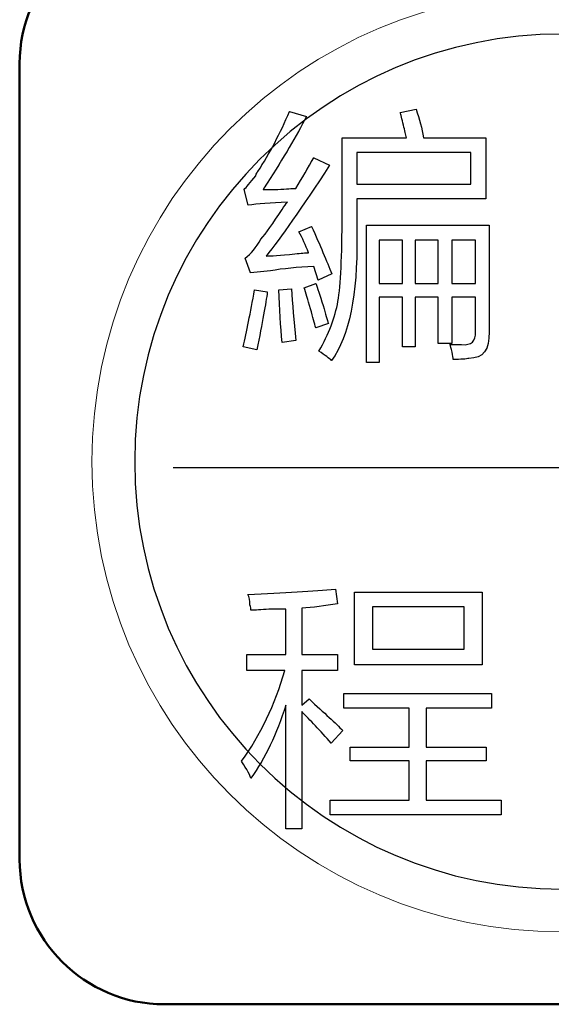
# Model space of a CAD drawing. Header units: millimetres. Extents: x 6964 to 8548, y -230 to 508.
# Tile 115 of 137: x 7293.51 to 7300.86, y 382.45 to 396.06. Entities that reach past the tile are written whole.
import ezdxf

# ---------------------------------------------------------------- set-up
doc = ezdxf.new("R2010")
doc.units = ezdxf.units.MM
doc.header["$LTSCALE"] = 3
doc.layers.add('layer 1', color=7, linetype='Continuous')

msp = doc.modelspace()

# ---------------------------------------------------------------- linework, layer by layer
at = {"layer": 'layer 1', "lineweight": 50}
for points in [[(7293.508, 395.45), (7293.508, 396.55), (7294.408, 397.45), (7295.508, 397.45)], [(7293.508, 384.45), (7293.508, 384.45), (7293.508, 395.45), (7293.508, 395.45)], [(7295.508, 382.45), (7294.408, 382.45), (7293.508, 383.35), (7293.508, 384.45)], [(7306.508, 382.45), (7306.508, 382.45), (7295.508, 382.45), (7295.508, 382.45)]]:
    msp.add_open_spline(points, degree=3, dxfattribs=at)
at = {"layer": 'layer 1', "lineweight": 9}
msp.add_open_spline([(7307.508, 389.95), (7307.508, 393.54), (7304.598, 396.45), (7301.008, 396.45), (7301.008, 396.45), (7297.419, 396.45), (7294.508, 393.54), (7294.508, 389.95), (7294.508, 389.95), (7294.508, 386.36), (7297.419, 383.45), (7301.008, 383.45)], degree=3, knots=[0, 0, 0, 0, 0.2, 0.2, 0.2, 0.2, 0.4, 0.4, 0.4, 0.4, 0.6, 0.6, 0.6, 0.6], dxfattribs=at)
at = {"layer": 'layer 1', "lineweight": 25}
for points, knots in [([(7306.918, 389.95), (7306.918, 393.213), (7304.272, 395.859), (7301.009, 395.859), (7301.009, 395.859), (7297.745, 395.859), (7295.099, 393.213), (7295.099, 389.95)], [0, 0, 0, 0, 0.2, 0.2, 0.2, 0.2, 0.4, 0.4, 0.4, 0.4]), ([(7295.099, 389.95), (7295.099, 386.686), (7297.745, 384.041), (7301.008, 384.041), (7301.008, 384.041), (7304.272, 384.041), (7306.918, 386.686), (7306.918, 389.95)], [0.4, 0.4, 0.4, 0.4, 0.6, 0.6, 0.6, 0.6, 1, 1, 1, 1])]:
    msp.add_open_spline(points, degree=3, knots=knots, dxfattribs=at)
at = {"layer": 'layer 1', "lineweight": 9}
for points in [[(7296.801, 393.959), (7296.966, 394.211), (7297.112, 394.489), (7297.238, 394.79)], [(7297.238, 394.79), (7297.238, 394.79), (7297.472, 394.717), (7297.472, 394.717)], [(7298.769, 394.776), (7298.769, 394.776), (7298.988, 394.82), (7298.988, 394.82)], [(7298.813, 394.601), (7298.794, 394.688), (7298.779, 394.747), (7298.769, 394.776)], [(7298.988, 394.82), (7299.037, 394.683), (7299.071, 394.552), (7299.09, 394.426)], [(7297.472, 394.717), (7297.336, 394.454), (7297.156, 394.148), (7296.932, 393.798)], [(7298.857, 394.426), (7298.847, 394.465), (7298.833, 394.523), (7298.813, 394.601)], [(7297.966, 393.36), (7297.966, 393.36), (7297.966, 394.426), (7297.966, 394.426)], [(7297.966, 394.426), (7297.966, 394.426), (7298.857, 394.426), (7298.857, 394.426)], [(7299.09, 394.426), (7299.09, 394.426), (7299.952, 394.426), (7299.952, 394.426)], [(7299.952, 394.426), (7299.952, 394.426), (7299.952, 393.579), (7299.952, 393.579)], [(7298.17, 394.221), (7298.17, 394.221), (7298.17, 393.783), (7298.17, 393.783)], [(7299.748, 394.221), (7299.748, 394.221), (7298.17, 394.221), (7298.17, 394.221)], [(7299.748, 393.783), (7299.748, 393.783), (7299.748, 394.221), (7299.748, 394.221)], [(7297.326, 393.725), (7297.413, 393.871), (7297.496, 394.012), (7297.574, 394.148)], [(7297.574, 394.148), (7297.574, 394.148), (7297.793, 394.046), (7297.793, 394.046)], [(7296.772, 393.9), (7296.782, 393.929), (7296.791, 393.949), (7296.801, 393.959)], [(7297.793, 394.046), (7297.404, 393.453), (7297.112, 393.034), (7296.917, 392.791)], [(7296.611, 393.71), (7296.64, 393.74), (7296.694, 393.803), (7296.772, 393.9)], [(7296.932, 393.798), (7296.903, 393.759), (7296.884, 393.73), (7296.874, 393.71)], [(7296.669, 393.492), (7296.669, 393.492), (7296.611, 393.71), (7296.611, 393.71)], [(7296.874, 393.71), (7296.912, 393.71), (7296.981, 393.71), (7297.078, 393.71)], [(7297.078, 393.71), (7297.195, 393.72), (7297.277, 393.725), (7297.326, 393.725)], [(7298.17, 393.783), (7298.17, 393.783), (7299.748, 393.783), (7299.748, 393.783)], [(7297.209, 393.535), (7296.976, 393.525), (7296.796, 393.511), (7296.669, 393.492)], [(7297.136, 393.433), (7297.166, 393.482), (7297.19, 393.516), (7297.209, 393.535)], [(7299.952, 393.579), (7299.952, 393.579), (7298.17, 393.579), (7298.17, 393.579)], [(7298.17, 393.579), (7298.17, 393.579), (7298.17, 393.098), (7298.17, 393.098)], [(7296.844, 393.025), (7296.912, 393.103), (7297.01, 393.238), (7297.136, 393.433)], [(7297.908, 392.164), (7297.947, 392.387), (7297.966, 392.787), (7297.966, 393.36)], [(7297.37, 393.127), (7297.37, 393.127), (7297.545, 393.2), (7297.545, 393.2)], [(7297.501, 392.835), (7297.462, 392.942), (7297.418, 393.039), (7297.37, 393.127)], [(7297.545, 393.2), (7297.662, 392.937), (7297.754, 392.718), (7297.822, 392.543)], [(7298.302, 391.319), (7298.302, 391.319), (7298.302, 393.215), (7298.302, 393.215)], [(7298.302, 393.215), (7298.302, 393.215), (7299.997, 393.215), (7299.997, 393.215)], [(7299.997, 393.215), (7299.997, 393.215), (7299.997, 391.741), (7299.997, 391.741)], [(7296.626, 392.762), (7296.704, 392.82), (7296.777, 392.908), (7296.844, 393.025)], [(7298.17, 393.054), (7298.18, 392.256), (7298.063, 391.687), (7297.821, 391.347)], [(7298.17, 393.098), (7298.17, 393.088), (7298.17, 393.073), (7298.17, 393.054)], [(7298.477, 393.011), (7298.477, 393.011), (7298.477, 392.412), (7298.477, 392.412)], [(7298.799, 393.011), (7298.799, 393.011), (7298.477, 393.011), (7298.477, 393.011)], [(7298.799, 392.412), (7298.799, 392.412), (7298.799, 393.011), (7298.799, 393.011)], [(7298.974, 393.011), (7298.974, 393.011), (7298.974, 392.412), (7298.974, 392.412)], [(7299.296, 393.011), (7299.296, 393.011), (7298.974, 393.011), (7298.974, 393.011)], [(7299.296, 392.412), (7299.296, 392.412), (7299.296, 393.011), (7299.296, 393.011)], [(7299.808, 393.011), (7299.808, 393.011), (7299.485, 393.011), (7299.485, 393.011)], [(7299.485, 393.011), (7299.485, 393.011), (7299.485, 392.412), (7299.485, 392.412)], [(7299.808, 392.412), (7299.808, 392.412), (7299.808, 393.011), (7299.808, 393.011)], [(7296.699, 392.558), (7296.699, 392.558), (7296.626, 392.762), (7296.626, 392.762)], [(7296.917, 392.791), (7296.976, 392.791), (7297.107, 392.801), (7297.311, 392.82)], [(7297.311, 392.82), (7297.399, 392.83), (7297.462, 392.835), (7297.501, 392.835)], [(7296.976, 392.587), (7296.976, 392.587), (7296.699, 392.558), (7296.699, 392.558)], [(7297.574, 392.645), (7297.351, 392.636), (7297.151, 392.616), (7296.976, 392.587)], [(7297.633, 392.455), (7297.633, 392.455), (7297.574, 392.645), (7297.574, 392.645)], [(7297.822, 392.543), (7297.822, 392.543), (7297.633, 392.455), (7297.633, 392.455)], [(7296.597, 391.536), (7296.645, 391.741), (7296.699, 392.003), (7296.757, 392.325)], [(7296.757, 392.325), (7296.757, 392.325), (7296.932, 392.295), (7296.932, 392.295)], [(7296.932, 392.295), (7296.912, 392.14), (7296.864, 391.872), (7296.786, 391.493)], [(7297.093, 392.325), (7297.093, 392.325), (7297.268, 392.339), (7297.268, 392.339)], [(7297.136, 391.595), (7297.117, 391.818), (7297.102, 392.062), (7297.093, 392.325)], [(7297.268, 392.339), (7297.277, 392.135), (7297.297, 391.896), (7297.326, 391.624)], [(7297.443, 392.353), (7297.443, 392.353), (7297.603, 392.412), (7297.603, 392.412)], [(7297.53, 392.062), (7297.491, 392.188), (7297.462, 392.285), (7297.443, 392.353)], [(7297.603, 392.412), (7297.623, 392.353), (7297.657, 392.251), (7297.705, 392.105)], [(7298.477, 392.412), (7298.477, 392.412), (7298.799, 392.412), (7298.799, 392.412)], [(7298.974, 392.412), (7298.974, 392.412), (7299.296, 392.412), (7299.296, 392.412)], [(7299.485, 392.412), (7299.485, 392.412), (7299.808, 392.412), (7299.808, 392.412)], [(7297.645, 391.478), (7297.781, 391.711), (7297.869, 391.94), (7297.908, 392.164)], [(7298.799, 392.223), (7298.799, 392.223), (7298.477, 392.223), (7298.477, 392.223)], [(7298.477, 392.223), (7298.477, 392.223), (7298.477, 391.319), (7298.477, 391.319)], [(7298.799, 391.537), (7298.799, 391.537), (7298.799, 392.223), (7298.799, 392.223)], [(7299.296, 392.223), (7299.296, 392.223), (7298.974, 392.223), (7298.974, 392.223)], [(7298.974, 392.223), (7298.974, 392.223), (7298.974, 391.537), (7298.974, 391.537)], [(7299.296, 391.581), (7299.296, 391.581), (7299.296, 392.223), (7299.296, 392.223)], [(7299.808, 392.223), (7299.808, 392.223), (7299.485, 392.223), (7299.485, 392.223)], [(7299.485, 392.223), (7299.485, 392.223), (7299.485, 391.581), (7299.485, 391.581)], [(7299.808, 391.741), (7299.808, 391.741), (7299.808, 392.223), (7299.808, 392.223)], [(7297.603, 391.799), (7297.584, 391.858), (7297.56, 391.945), (7297.53, 392.062)], [(7297.705, 392.105), (7297.735, 391.988), (7297.759, 391.906), (7297.778, 391.858)], [(7297.778, 391.858), (7297.778, 391.858), (7297.603, 391.799), (7297.603, 391.799)], [(7297.326, 391.624), (7297.326, 391.624), (7297.136, 391.595), (7297.136, 391.595)], [(7299.618, 391.566), (7299.754, 391.556), (7299.817, 391.615), (7299.808, 391.741)], [(7299.997, 391.741), (7300.007, 391.498), (7299.915, 391.376), (7299.72, 391.376)], [(7296.786, 391.493), (7296.786, 391.493), (7296.597, 391.536), (7296.597, 391.536)], [(7297.821, 391.347), (7297.791, 391.376), (7297.733, 391.419), (7297.645, 391.478)], [(7298.974, 391.537), (7298.974, 391.537), (7298.799, 391.537), (7298.799, 391.537)], [(7299.485, 391.581), (7299.485, 391.581), (7299.296, 391.581), (7299.296, 391.581)], [(7299.486, 391.464), (7299.476, 391.513), (7299.467, 391.547), (7299.457, 391.566)], [(7299.457, 391.566), (7299.516, 391.566), (7299.569, 391.566), (7299.618, 391.566)], [(7299.501, 391.362), (7299.501, 391.381), (7299.496, 391.416), (7299.486, 391.464)], [(7299.72, 391.376), (7299.681, 391.367), (7299.608, 391.362), (7299.501, 391.362)], [(7298.477, 391.319), (7298.477, 391.319), (7298.302, 391.319), (7298.302, 391.319)], [(7296.662, 388.115), (7297.168, 388.134), (7297.572, 388.159), (7297.874, 388.188)], [(7296.692, 387.969), (7296.692, 388.027), (7296.682, 388.076), (7296.662, 388.115)], [(7297.874, 388.188), (7297.874, 388.188), (7297.903, 387.984), (7297.903, 387.984)], [(7298.139, 387.139), (7298.139, 387.139), (7298.139, 388.146), (7298.139, 388.146)], [(7298.139, 388.146), (7298.139, 388.146), (7299.903, 388.146), (7299.903, 388.146)], [(7299.903, 388.146), (7299.903, 388.146), (7299.903, 387.139), (7299.903, 387.139)], [(7296.706, 387.896), (7296.706, 387.915), (7296.701, 387.939), (7296.692, 387.969)], [(7297.903, 387.984), (7297.727, 387.954), (7297.562, 387.935), (7297.407, 387.925)], [(7298.387, 387.942), (7298.387, 387.942), (7298.387, 387.358), (7298.387, 387.358)], [(7299.655, 387.942), (7299.655, 387.942), (7298.387, 387.942), (7298.387, 387.942)], [(7299.655, 387.358), (7299.655, 387.358), (7299.655, 387.942), (7299.655, 387.942)], [(7296.954, 387.911), (7296.847, 387.901), (7296.765, 387.896), (7296.706, 387.896)], [(7297.188, 387.911), (7297.139, 387.911), (7297.061, 387.911), (7296.954, 387.911)], [(7297.188, 387.283), (7297.188, 387.283), (7297.188, 387.911), (7297.188, 387.911)], [(7297.407, 387.925), (7297.407, 387.925), (7297.407, 387.283), (7297.407, 387.283)], [(7296.648, 387.064), (7296.648, 387.064), (7296.648, 387.283), (7296.648, 387.283)], [(7296.648, 387.283), (7296.648, 387.283), (7297.188, 387.283), (7297.188, 387.283)], [(7297.407, 387.283), (7297.407, 387.283), (7297.903, 387.283), (7297.903, 387.283)], [(7297.903, 387.283), (7297.903, 387.283), (7297.903, 387.064), (7297.903, 387.064)], [(7298.387, 387.358), (7298.387, 387.358), (7299.655, 387.358), (7299.655, 387.358)], [(7299.903, 387.139), (7299.903, 387.139), (7298.139, 387.139), (7298.139, 387.139)], [(7296.575, 385.81), (7296.838, 386.17), (7297.037, 386.588), (7297.173, 387.064)], [(7297.173, 387.064), (7297.173, 387.064), (7296.648, 387.064), (7296.648, 387.064)], [(7297.903, 387.064), (7297.903, 387.064), (7297.407, 387.064), (7297.407, 387.064)], [(7297.407, 387.064), (7297.407, 387.064), (7297.407, 386.583), (7297.407, 386.583)], [(7297.99, 386.541), (7297.99, 386.541), (7297.99, 386.745), (7297.99, 386.745)], [(7297.99, 386.745), (7297.99, 386.745), (7300.033, 386.745), (7300.033, 386.745)], [(7300.033, 386.745), (7300.033, 386.745), (7300.033, 386.541), (7300.033, 386.541)], [(7297.188, 386.583), (7297.061, 386.184), (7296.901, 385.848), (7296.706, 385.576)], [(7297.188, 384.876), (7297.188, 384.876), (7297.188, 386.583), (7297.188, 386.583)], [(7297.407, 386.583), (7297.407, 386.583), (7297.509, 386.67), (7297.509, 386.67)], [(7297.509, 386.67), (7297.723, 386.476), (7297.879, 386.33), (7297.976, 386.232)], [(7297.815, 386.058), (7297.66, 386.232), (7297.523, 386.379), (7297.407, 386.495)], [(7297.407, 386.495), (7297.407, 386.495), (7297.407, 384.876), (7297.407, 384.876)], [(7298.895, 386.541), (7298.895, 386.541), (7297.99, 386.541), (7297.99, 386.541)], [(7298.895, 386.002), (7298.895, 386.002), (7298.895, 386.541), (7298.895, 386.541)], [(7300.033, 386.541), (7300.033, 386.541), (7299.129, 386.541), (7299.129, 386.541)], [(7299.129, 386.541), (7299.129, 386.541), (7299.129, 386.002), (7299.129, 386.002)], [(7297.976, 386.232), (7297.976, 386.232), (7297.815, 386.058), (7297.815, 386.058)], [(7298.078, 385.813), (7298.078, 385.813), (7298.078, 386.002), (7298.078, 386.002)], [(7298.078, 386.002), (7298.078, 386.002), (7298.895, 386.002), (7298.895, 386.002)], [(7299.129, 386.002), (7299.129, 386.002), (7299.96, 386.002), (7299.96, 386.002)], [(7299.96, 386.002), (7299.96, 386.002), (7299.96, 385.813), (7299.96, 385.813)], [(7296.648, 385.693), (7296.619, 385.741), (7296.594, 385.781), (7296.575, 385.81)], [(7298.895, 385.813), (7298.895, 385.813), (7298.078, 385.813), (7298.078, 385.813)], [(7298.895, 385.27), (7298.895, 385.27), (7298.895, 385.813), (7298.895, 385.813)], [(7299.96, 385.813), (7299.96, 385.813), (7299.129, 385.813), (7299.129, 385.813)], [(7299.129, 385.813), (7299.129, 385.813), (7299.129, 385.27), (7299.129, 385.27)], [(7296.706, 385.576), (7296.696, 385.605), (7296.677, 385.644), (7296.648, 385.693)], [(7297.801, 385.066), (7297.801, 385.066), (7297.801, 385.27), (7297.801, 385.27)], [(7297.801, 385.27), (7297.801, 385.27), (7298.895, 385.27), (7298.895, 385.27)], [(7299.129, 385.27), (7299.129, 385.27), (7300.165, 385.27), (7300.165, 385.27)], [(7300.165, 385.27), (7300.165, 385.27), (7300.165, 385.066), (7300.165, 385.066)], [(7300.165, 385.066), (7300.165, 385.066), (7297.801, 385.066), (7297.801, 385.066)], [(7297.407, 384.876), (7297.407, 384.876), (7297.188, 384.876), (7297.188, 384.876)]]:
    msp.add_open_spline(points, degree=3, dxfattribs=at)
at = {"layer": 'layer 1'}
for points in [[(7296.801, 393.959), (7296.966, 394.211), (7297.112, 394.489), (7297.238, 394.79)], [(7297.238, 394.79), (7297.238, 394.79), (7297.472, 394.717), (7297.472, 394.717)], [(7298.769, 394.776), (7298.769, 394.776), (7298.988, 394.82), (7298.988, 394.82)], [(7298.813, 394.601), (7298.794, 394.688), (7298.779, 394.747), (7298.769, 394.776)], [(7298.988, 394.82), (7299.037, 394.683), (7299.071, 394.552), (7299.09, 394.426)], [(7297.472, 394.717), (7297.336, 394.454), (7297.156, 394.148), (7296.932, 393.798)], [(7298.857, 394.426), (7298.847, 394.465), (7298.833, 394.523), (7298.813, 394.601)], [(7297.966, 393.36), (7297.966, 393.36), (7297.966, 394.426), (7297.966, 394.426)], [(7297.966, 394.426), (7297.966, 394.426), (7298.857, 394.426), (7298.857, 394.426)], [(7299.09, 394.426), (7299.09, 394.426), (7299.952, 394.426), (7299.952, 394.426)], [(7299.952, 394.426), (7299.952, 394.426), (7299.952, 393.579), (7299.952, 393.579)], [(7298.17, 394.221), (7298.17, 394.221), (7298.17, 393.783), (7298.17, 393.783)], [(7299.748, 394.221), (7299.748, 394.221), (7298.17, 394.221), (7298.17, 394.221)], [(7299.748, 393.783), (7299.748, 393.783), (7299.748, 394.221), (7299.748, 394.221)], [(7297.326, 393.725), (7297.413, 393.871), (7297.496, 394.012), (7297.574, 394.148)], [(7297.574, 394.148), (7297.574, 394.148), (7297.793, 394.046), (7297.793, 394.046)], [(7296.772, 393.9), (7296.782, 393.929), (7296.791, 393.949), (7296.801, 393.959)], [(7297.793, 394.046), (7297.404, 393.453), (7297.112, 393.034), (7296.917, 392.791)], [(7296.611, 393.71), (7296.64, 393.74), (7296.694, 393.803), (7296.772, 393.9)], [(7296.932, 393.798), (7296.903, 393.759), (7296.884, 393.73), (7296.874, 393.71)], [(7296.669, 393.492), (7296.669, 393.492), (7296.611, 393.71), (7296.611, 393.71)], [(7296.874, 393.71), (7296.912, 393.71), (7296.981, 393.71), (7297.078, 393.71)], [(7297.078, 393.71), (7297.195, 393.72), (7297.277, 393.725), (7297.326, 393.725)], [(7298.17, 393.783), (7298.17, 393.783), (7299.748, 393.783), (7299.748, 393.783)], [(7297.209, 393.535), (7296.976, 393.525), (7296.796, 393.511), (7296.669, 393.492)], [(7297.136, 393.433), (7297.166, 393.482), (7297.19, 393.516), (7297.209, 393.535)], [(7299.952, 393.579), (7299.952, 393.579), (7298.17, 393.579), (7298.17, 393.579)], [(7298.17, 393.579), (7298.17, 393.579), (7298.17, 393.098), (7298.17, 393.098)], [(7296.844, 393.025), (7296.912, 393.103), (7297.01, 393.238), (7297.136, 393.433)], [(7297.908, 392.164), (7297.947, 392.387), (7297.966, 392.787), (7297.966, 393.36)], [(7297.37, 393.127), (7297.37, 393.127), (7297.545, 393.2), (7297.545, 393.2)], [(7297.501, 392.835), (7297.462, 392.942), (7297.418, 393.039), (7297.37, 393.127)], [(7297.545, 393.2), (7297.662, 392.937), (7297.754, 392.718), (7297.822, 392.543)], [(7298.302, 391.319), (7298.302, 391.319), (7298.302, 393.215), (7298.302, 393.215)], [(7298.302, 393.215), (7298.302, 393.215), (7299.997, 393.215), (7299.997, 393.215)], [(7299.997, 393.215), (7299.997, 393.215), (7299.997, 391.741), (7299.997, 391.741)], [(7296.626, 392.762), (7296.704, 392.82), (7296.777, 392.908), (7296.844, 393.025)], [(7298.17, 393.054), (7298.18, 392.256), (7298.063, 391.687), (7297.821, 391.347)], [(7298.17, 393.098), (7298.17, 393.088), (7298.17, 393.073), (7298.17, 393.054)], [(7298.477, 393.011), (7298.477, 393.011), (7298.477, 392.412), (7298.477, 392.412)], [(7298.799, 393.011), (7298.799, 393.011), (7298.477, 393.011), (7298.477, 393.011)], [(7298.799, 392.412), (7298.799, 392.412), (7298.799, 393.011), (7298.799, 393.011)], [(7298.974, 393.011), (7298.974, 393.011), (7298.974, 392.412), (7298.974, 392.412)], [(7299.296, 393.011), (7299.296, 393.011), (7298.974, 393.011), (7298.974, 393.011)], [(7299.296, 392.412), (7299.296, 392.412), (7299.296, 393.011), (7299.296, 393.011)], [(7299.808, 393.011), (7299.808, 393.011), (7299.485, 393.011), (7299.485, 393.011)], [(7299.485, 393.011), (7299.485, 393.011), (7299.485, 392.412), (7299.485, 392.412)], [(7299.808, 392.412), (7299.808, 392.412), (7299.808, 393.011), (7299.808, 393.011)], [(7296.699, 392.558), (7296.699, 392.558), (7296.626, 392.762), (7296.626, 392.762)], [(7296.917, 392.791), (7296.976, 392.791), (7297.107, 392.801), (7297.311, 392.82)], [(7297.311, 392.82), (7297.399, 392.83), (7297.462, 392.835), (7297.501, 392.835)], [(7296.976, 392.587), (7296.976, 392.587), (7296.699, 392.558), (7296.699, 392.558)], [(7297.574, 392.645), (7297.351, 392.636), (7297.151, 392.616), (7296.976, 392.587)], [(7297.633, 392.455), (7297.633, 392.455), (7297.574, 392.645), (7297.574, 392.645)], [(7297.822, 392.543), (7297.822, 392.543), (7297.633, 392.455), (7297.633, 392.455)], [(7296.597, 391.536), (7296.645, 391.741), (7296.699, 392.003), (7296.757, 392.325)], [(7296.757, 392.325), (7296.757, 392.325), (7296.932, 392.295), (7296.932, 392.295)], [(7296.932, 392.295), (7296.912, 392.14), (7296.864, 391.872), (7296.786, 391.493)], [(7297.093, 392.325), (7297.093, 392.325), (7297.268, 392.339), (7297.268, 392.339)], [(7297.136, 391.595), (7297.117, 391.818), (7297.102, 392.062), (7297.093, 392.325)], [(7297.268, 392.339), (7297.277, 392.135), (7297.297, 391.896), (7297.326, 391.624)], [(7297.443, 392.353), (7297.443, 392.353), (7297.603, 392.412), (7297.603, 392.412)], [(7297.53, 392.062), (7297.491, 392.188), (7297.462, 392.285), (7297.443, 392.353)], [(7297.603, 392.412), (7297.623, 392.353), (7297.657, 392.251), (7297.705, 392.105)], [(7298.477, 392.412), (7298.477, 392.412), (7298.799, 392.412), (7298.799, 392.412)], [(7298.974, 392.412), (7298.974, 392.412), (7299.296, 392.412), (7299.296, 392.412)], [(7299.485, 392.412), (7299.485, 392.412), (7299.808, 392.412), (7299.808, 392.412)], [(7297.645, 391.478), (7297.781, 391.711), (7297.869, 391.94), (7297.908, 392.164)], [(7298.799, 392.223), (7298.799, 392.223), (7298.477, 392.223), (7298.477, 392.223)], [(7298.477, 392.223), (7298.477, 392.223), (7298.477, 391.319), (7298.477, 391.319)], [(7298.799, 391.537), (7298.799, 391.537), (7298.799, 392.223), (7298.799, 392.223)], [(7299.296, 392.223), (7299.296, 392.223), (7298.974, 392.223), (7298.974, 392.223)], [(7298.974, 392.223), (7298.974, 392.223), (7298.974, 391.537), (7298.974, 391.537)], [(7299.296, 391.581), (7299.296, 391.581), (7299.296, 392.223), (7299.296, 392.223)], [(7299.808, 392.223), (7299.808, 392.223), (7299.485, 392.223), (7299.485, 392.223)], [(7299.485, 392.223), (7299.485, 392.223), (7299.485, 391.581), (7299.485, 391.581)], [(7299.808, 391.741), (7299.808, 391.741), (7299.808, 392.223), (7299.808, 392.223)], [(7297.603, 391.799), (7297.584, 391.858), (7297.56, 391.945), (7297.53, 392.062)], [(7297.705, 392.105), (7297.735, 391.988), (7297.759, 391.906), (7297.778, 391.858)], [(7297.778, 391.858), (7297.778, 391.858), (7297.603, 391.799), (7297.603, 391.799)], [(7297.326, 391.624), (7297.326, 391.624), (7297.136, 391.595), (7297.136, 391.595)], [(7299.618, 391.566), (7299.754, 391.556), (7299.817, 391.615), (7299.808, 391.741)], [(7299.997, 391.741), (7300.007, 391.498), (7299.915, 391.376), (7299.72, 391.376)], [(7296.786, 391.493), (7296.786, 391.493), (7296.597, 391.536), (7296.597, 391.536)], [(7297.821, 391.347), (7297.791, 391.376), (7297.733, 391.419), (7297.645, 391.478)], [(7298.974, 391.537), (7298.974, 391.537), (7298.799, 391.537), (7298.799, 391.537)], [(7299.485, 391.581), (7299.485, 391.581), (7299.296, 391.581), (7299.296, 391.581)], [(7299.486, 391.464), (7299.476, 391.513), (7299.467, 391.547), (7299.457, 391.566)], [(7299.457, 391.566), (7299.516, 391.566), (7299.569, 391.566), (7299.618, 391.566)], [(7299.501, 391.362), (7299.501, 391.381), (7299.496, 391.416), (7299.486, 391.464)], [(7299.72, 391.376), (7299.681, 391.367), (7299.608, 391.362), (7299.501, 391.362)], [(7298.477, 391.319), (7298.477, 391.319), (7298.302, 391.319), (7298.302, 391.319)], [(7296.662, 388.115), (7297.168, 388.134), (7297.572, 388.159), (7297.874, 388.188)], [(7296.692, 387.969), (7296.692, 388.027), (7296.682, 388.076), (7296.662, 388.115)], [(7297.874, 388.188), (7297.874, 388.188), (7297.903, 387.984), (7297.903, 387.984)], [(7298.139, 387.139), (7298.139, 387.139), (7298.139, 388.146), (7298.139, 388.146)], [(7298.139, 388.146), (7298.139, 388.146), (7299.903, 388.146), (7299.903, 388.146)], [(7299.903, 388.146), (7299.903, 388.146), (7299.903, 387.139), (7299.903, 387.139)], [(7296.706, 387.896), (7296.706, 387.915), (7296.701, 387.939), (7296.692, 387.969)], [(7297.903, 387.984), (7297.727, 387.954), (7297.562, 387.935), (7297.407, 387.925)], [(7298.387, 387.942), (7298.387, 387.942), (7298.387, 387.358), (7298.387, 387.358)], [(7299.655, 387.942), (7299.655, 387.942), (7298.387, 387.942), (7298.387, 387.942)], [(7299.655, 387.358), (7299.655, 387.358), (7299.655, 387.942), (7299.655, 387.942)], [(7296.954, 387.911), (7296.847, 387.901), (7296.765, 387.896), (7296.706, 387.896)], [(7297.188, 387.911), (7297.139, 387.911), (7297.061, 387.911), (7296.954, 387.911)], [(7297.188, 387.283), (7297.188, 387.283), (7297.188, 387.911), (7297.188, 387.911)], [(7297.407, 387.925), (7297.407, 387.925), (7297.407, 387.283), (7297.407, 387.283)], [(7296.648, 387.064), (7296.648, 387.064), (7296.648, 387.283), (7296.648, 387.283)], [(7296.648, 387.283), (7296.648, 387.283), (7297.188, 387.283), (7297.188, 387.283)], [(7297.407, 387.283), (7297.407, 387.283), (7297.903, 387.283), (7297.903, 387.283)], [(7297.903, 387.283), (7297.903, 387.283), (7297.903, 387.064), (7297.903, 387.064)], [(7298.387, 387.358), (7298.387, 387.358), (7299.655, 387.358), (7299.655, 387.358)], [(7299.903, 387.139), (7299.903, 387.139), (7298.139, 387.139), (7298.139, 387.139)], [(7296.575, 385.81), (7296.838, 386.17), (7297.037, 386.588), (7297.173, 387.064)], [(7297.173, 387.064), (7297.173, 387.064), (7296.648, 387.064), (7296.648, 387.064)], [(7297.903, 387.064), (7297.903, 387.064), (7297.407, 387.064), (7297.407, 387.064)], [(7297.407, 387.064), (7297.407, 387.064), (7297.407, 386.583), (7297.407, 386.583)], [(7297.99, 386.541), (7297.99, 386.541), (7297.99, 386.745), (7297.99, 386.745)], [(7297.99, 386.745), (7297.99, 386.745), (7300.033, 386.745), (7300.033, 386.745)], [(7300.033, 386.745), (7300.033, 386.745), (7300.033, 386.541), (7300.033, 386.541)], [(7297.188, 386.583), (7297.061, 386.184), (7296.901, 385.848), (7296.706, 385.576)], [(7297.188, 384.876), (7297.188, 384.876), (7297.188, 386.583), (7297.188, 386.583)], [(7297.407, 386.583), (7297.407, 386.583), (7297.509, 386.67), (7297.509, 386.67)], [(7297.509, 386.67), (7297.723, 386.476), (7297.879, 386.33), (7297.976, 386.232)], [(7297.815, 386.058), (7297.66, 386.232), (7297.523, 386.379), (7297.407, 386.495)], [(7297.407, 386.495), (7297.407, 386.495), (7297.407, 384.876), (7297.407, 384.876)], [(7298.895, 386.541), (7298.895, 386.541), (7297.99, 386.541), (7297.99, 386.541)], [(7298.895, 386.002), (7298.895, 386.002), (7298.895, 386.541), (7298.895, 386.541)], [(7300.033, 386.541), (7300.033, 386.541), (7299.129, 386.541), (7299.129, 386.541)], [(7299.129, 386.541), (7299.129, 386.541), (7299.129, 386.002), (7299.129, 386.002)], [(7297.976, 386.232), (7297.976, 386.232), (7297.815, 386.058), (7297.815, 386.058)], [(7298.078, 385.813), (7298.078, 385.813), (7298.078, 386.002), (7298.078, 386.002)], [(7298.078, 386.002), (7298.078, 386.002), (7298.895, 386.002), (7298.895, 386.002)], [(7299.129, 386.002), (7299.129, 386.002), (7299.96, 386.002), (7299.96, 386.002)], [(7299.96, 386.002), (7299.96, 386.002), (7299.96, 385.813), (7299.96, 385.813)], [(7296.648, 385.693), (7296.619, 385.741), (7296.594, 385.781), (7296.575, 385.81)], [(7298.895, 385.813), (7298.895, 385.813), (7298.078, 385.813), (7298.078, 385.813)], [(7298.895, 385.27), (7298.895, 385.27), (7298.895, 385.813), (7298.895, 385.813)], [(7299.96, 385.813), (7299.96, 385.813), (7299.129, 385.813), (7299.129, 385.813)], [(7299.129, 385.813), (7299.129, 385.813), (7299.129, 385.27), (7299.129, 385.27)], [(7296.706, 385.576), (7296.696, 385.605), (7296.677, 385.644), (7296.648, 385.693)], [(7297.801, 385.066), (7297.801, 385.066), (7297.801, 385.27), (7297.801, 385.27)], [(7297.801, 385.27), (7297.801, 385.27), (7298.895, 385.27), (7298.895, 385.27)], [(7299.129, 385.27), (7299.129, 385.27), (7300.165, 385.27), (7300.165, 385.27)], [(7300.165, 385.27), (7300.165, 385.27), (7300.165, 385.066), (7300.165, 385.066)], [(7300.165, 385.066), (7300.165, 385.066), (7297.801, 385.066), (7297.801, 385.066)], [(7297.407, 384.876), (7297.407, 384.876), (7297.188, 384.876), (7297.188, 384.876)]]:
    msp.add_open_spline(points, degree=3, dxfattribs=at)
at = {"layer": 'layer 1', "lineweight": 30}
msp.add_open_spline([(7295.63, 389.87), (7295.63, 389.87), (7306.387, 389.87), (7306.387, 389.87)], degree=3, dxfattribs=at)

doc.saveas('drawing.dxf')
